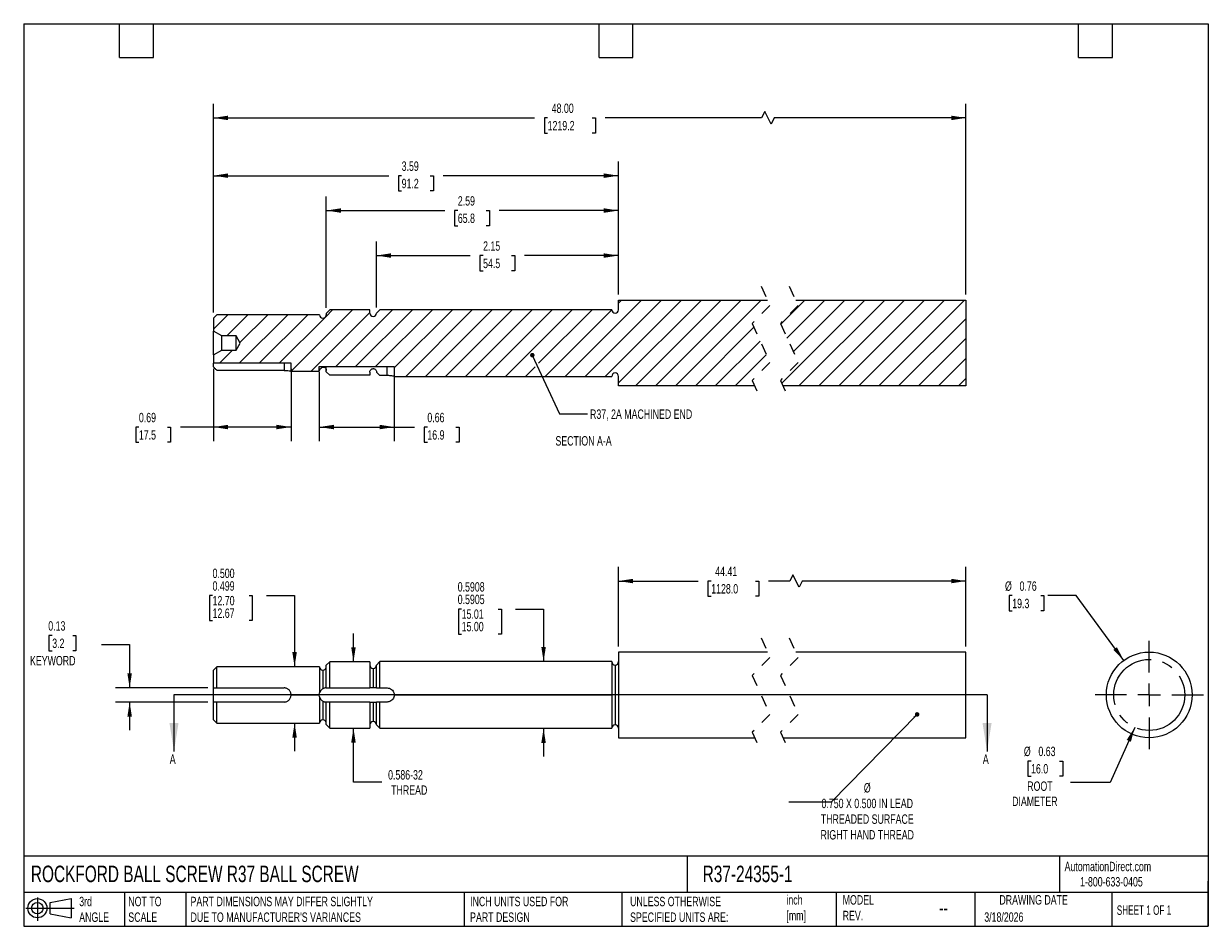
# Model space of a CAD drawing. Header units: inches. Extents: x 0.2 to 10.8, y 0.2 to 8.2.
import ezdxf

# ---------------------------------------------------------------- set-up
doc = ezdxf.new("R2010")
doc.units = ezdxf.units.IN
doc.header["$MEASUREMENT"] = 0
for name, pattern in [('SLD-Center', [0.75, 0.6, -0.05, 0.05, -0.05]), ('SLD-Dashed', [0.075, 0.05, -0.025]), ('SLD-Solid', [0])]:
    doc.linetypes.add(name, pattern=pattern)
for name, color, linetype in [('CENTER', 40, 'SLD-Center'), ('HATCH', 6, 'SLD-Solid'), ('SLD-DEFPOINTS', 7, 'Continuous')]:
    doc.layers.add(name, color=color, linetype=linetype)
doc.layers.add('DIMENSIONS', color=140, linetype='SLD-Solid', lineweight=25)
doc.layers.add('TEXT', color=140, linetype='SLD-Solid', lineweight=25)
doc.styles.add('SLDTEXTSTYLE0', font='TXT', dxfattribs={"width": 0.7})
doc.styles.add('SLDTEXTSTYLE1', font='TXT', dxfattribs={"width": 0.65})
doc.dimstyles.new('SLDDIMSTYLE0', dxfattribs={"dimtxt": 0.084961, "dimasz": 0.13, "dimexe": 0, "dimexo": 0.0625, "dimgap": 0.02124, "dimtad": 0, "dimtih": 1, "dimtoh": 1, "dimrnd": 1e-09, "dimzin": 12, "dimdsep": 46, "dimtxsty": 'SLDTEXTSTYLE0', "dimsah": 1, "dimcen": 0.09, "dimadec": 0, "dimazin": 3, "dimtfac": 1, "dimtofl": 0, "dimtmove": 0, "dimatfit": 3, "dimfxl": 0, "dimfrac": 2, "dimtolj": 1, "dimtzin": 12, "dimarcsym": 0})
doc.dimstyles.new('SLDDIMSTYLE1', dxfattribs={"dimtxt": 0.084961, "dimasz": 0.13, "dimexe": 0, "dimexo": 0.0625, "dimgap": 0.02124, "dimtad": 0, "dimtih": 1, "dimtoh": 1, "dimdec": 4, "dimrnd": 1e-09, "dimdsep": 46, "dimtxsty": 'SLDTEXTSTYLE0', "dimsah": 1, "dimcen": 0.09, "dimadec": 0, "dimazin": 2, "dimlim": 1, "dimtm": 0.0003, "dimtfac": 1, "dimtdec": 4, "dimtmove": 0, "dimatfit": 0, "dimfxl": 0, "dimfrac": 2, "dimtolj": 1, "dimtzin": 4, "dimarcsym": 0})
doc.dimstyles.new('SLDDIMSTYLE2', dxfattribs={"dimtxt": 0.084961, "dimasz": 0.13, "dimexe": 0, "dimexo": 0.0625, "dimgap": 0.02124, "dimtad": 0, "dimtih": 1, "dimtoh": 1, "dimrnd": 1e-09, "dimzin": 12, "dimdsep": 46, "dimtxsty": 'SLDTEXTSTYLE0', "dimsah": 1, "dimcen": 0.09, "dimadec": 0, "dimazin": 3, "dimtfac": 1, "dimtmove": 0, "dimatfit": 0, "dimfxl": 0, "dimfrac": 2, "dimtolj": 1, "dimtzin": 12, "dimarcsym": 0})
doc.dimstyles.new('SLDDIMSTYLE3', dxfattribs={"dimtxt": 0.084961, "dimasz": 0.13, "dimexe": 0, "dimexo": 0.0625, "dimgap": 0.02124, "dimtad": 0, "dimtih": 1, "dimtoh": 1, "dimdec": 3, "dimrnd": 1e-09, "dimzin": 0, "dimdsep": 46, "dimtxsty": 'SLDTEXTSTYLE0', "dimsah": 1, "dimcen": 0.09, "dimadec": 0, "dimazin": 0, "dimlim": 1, "dimtm": 0.001, "dimtfac": 1, "dimtdec": 3, "dimtmove": 0, "dimatfit": 0, "dimfxl": 0, "dimfrac": 2, "dimtolj": 1, "dimtzin": 4, "dimarcsym": 0})
doc.dimstyles.new('SLDDIMSTYLE4', dxfattribs={"dimtxt": 0.084961, "dimasz": 0.13, "dimexe": 0, "dimexo": 0.0625, "dimgap": 0.02124, "dimtad": 0, "dimtih": 1, "dimtoh": 1, "dimrnd": 1e-09, "dimdsep": 46, "dimtxsty": 'SLDTEXTSTYLE0', "dimsah": 1, "dimcen": 0.09, "dimadec": 0, "dimazin": 2, "dimtfac": 1, "dimtmove": 0, "dimatfit": 0, "dimfxl": 0, "dimfrac": 2, "dimtolj": 1, "dimtzin": 12, "dimarcsym": 0})
doc.dimstyles.new('SLDDIMSTYLE5', dxfattribs={"dimtxt": 0.18, "dimasz": 0.04, "dimexe": 0, "dimexo": 0.0625, "dimgap": 0, "dimtad": 0, "dimtih": 1, "dimtoh": 1, "dimdec": 0, "dimrnd": 1e-09, "dimzin": 0, "dimdsep": 46, "dimtxsty": 'Standard', "dimblk1": 'DOT', "dimblk2": 'DOT', "dimsah": 1, "dimcen": 0.09, "dimadec": 0, "dimazin": 0, "dimtfac": 0.04, "dimtdec": 0, "dimtofl": 0, "dimtmove": 0, "dimatfit": 3, "dimldrblk": 'DOT', "dimfxl": 0, "dimfrac": 2, "dimtolj": 1, "dimtzin": 0, "dimarcsym": 0})
doc.dimstyles.new('SLDDIMSTYLE6', dxfattribs={"dimtxt": 0.084961, "dimasz": 0.13, "dimexe": 0, "dimexo": 0.0625, "dimgap": 0.02124, "dimtad": 0, "dimtih": 1, "dimtoh": 1, "dimrnd": 1e-09, "dimdsep": 46, "dimtxsty": 'SLDTEXTSTYLE0', "dimsah": 1, "dimcen": 0, "dimadec": 0, "dimazin": 2, "dimtfac": 1, "dimtofl": 0, "dimtmove": 0, "dimatfit": 3, "dimfxl": 0, "dimfrac": 2, "dimtolj": 1, "dimtzin": 12, "dimarcsym": 0})
doc.dimstyles.new('SLDDIMSTYLE7', dxfattribs={"dimtxt": 0.084961, "dimasz": 0.13, "dimexe": 0, "dimexo": 0.0625, "dimgap": 0.02124, "dimtad": 0, "dimtih": 1, "dimtoh": 1, "dimrnd": 1e-09, "dimdsep": 46, "dimtxsty": 'SLDTEXTSTYLE0', "dimsah": 1, "dimcen": 0, "dimadec": 0, "dimazin": 2, "dimtfac": 1, "dimtofl": 0, "dimtmove": 0, "dimatfit": 3, "dimfxl": 0, "dimfrac": 2, "dimtolj": 1, "dimtzin": 12, "dimarcsym": 0})
doc.dimstyles.new('SLDDIMSTYLE8', dxfattribs={"dimtxt": 0.084961, "dimasz": 0.13, "dimexe": 0, "dimexo": 0.0625, "dimgap": 0.02124, "dimtad": 0, "dimtih": 1, "dimtoh": 1, "dimrnd": 1e-09, "dimdsep": 46, "dimtxsty": 'SLDTEXTSTYLE0', "dimsah": 1, "dimcen": 0.09, "dimadec": 0, "dimazin": 2, "dimtfac": 1, "dimtofl": 0, "dimtmove": 0, "dimatfit": 3, "dimfxl": 0, "dimfrac": 2, "dimtolj": 1, "dimtzin": 12, "dimarcsym": 0})
doc.dimstyles.new('SLDDIMSTYLE9', dxfattribs={"dimtxt": 0.084961, "dimasz": 0.13, "dimexe": 0, "dimexo": 0.0625, "dimgap": 0.02124, "dimtad": 0, "dimtih": 1, "dimtoh": 1, "dimrnd": 1e-09, "dimzin": 4, "dimdsep": 46, "dimtxsty": 'SLDTEXTSTYLE0', "dimsah": 1, "dimcen": 0.09, "dimadec": 0, "dimazin": 1, "dimtfac": 1, "dimtofl": 0, "dimtmove": 0, "dimatfit": 3, "dimfxl": 0, "dimfrac": 2, "dimtolj": 1, "dimtzin": 12, "dimarcsym": 0})

# ---------------------------------------------------------------- blocks, each defined once
blk = doc.blocks.new('Block11')
at = {"color": 7, "linetype": 'SLD-Solid', "lineweight": 18}
for p, q in [((0, 0.113), (0.428, 0.113)), ((0.102, 0.209), (0.102, 0)), ((0.216, 0.164), (0.401, 0.198)), ((0.216, 0.063), (0.216, 0.164)), ((0.401, 0.198), (0.401, 0.029)), ((0.216, 0.063), (0.401, 0.029))]:
    blk.add_line(p, q, dxfattribs=at)
for radius in [0.0846, 0.0506]:
    blk.add_circle((0.102, 0.113), radius, dxfattribs=at)
blk = doc.blocks.new('Block12')
at = {"layer": 'SLD-DEFPOINTS'}
blk.add_blockref('Block11', (0, 0), dxfattribs=at)
blk = doc.blocks.new('_D')
at = {"layer": 'DIMENSIONS'}
for p, q in [((5.522, 2.731), (5.522, 3.435)), ((7.068, 3.366), (7.04, 3.31)), ((7.123, 3.255), (7.068, 3.366)), ((8.601, 2.731), (8.601, 3.435)), ((5.522, 3.31), (6.229, 3.31)), ((6.344, 3.31), (6.315, 3.31)), ((6.315, 3.31), (6.315, 3.175)), ((6.737, 3.31), (6.766, 3.31)), ((6.766, 3.31), (6.766, 3.175)), ((7.04, 3.31), (6.853, 3.31)), ((7.151, 3.31), (7.123, 3.255)), ((8.601, 3.31), (7.151, 3.31)), ((6.315, 3.175), (6.344, 3.175)), ((6.766, 3.175), (6.737, 3.175))]:
    blk.add_line(p, q, dxfattribs=at)
for points in [[(5.522, 3.31), (5.652, 3.29), (5.652, 3.33)], [(8.601, 3.31), (8.471, 3.33), (8.471, 3.29)]]:
    blk.add_solid(points, dxfattribs=at)
at = {"layer": 'DIMENSIONS', "char_height": 0.0833, "attachment_point": 1, "style": 'SLDTEXTSTYLE0'}
for s, insert in [('44.41', (6.379, 3.437)), ('1128.0', (6.344, 3.283))]:
    blk.add_mtext(s, dxfattribs=dict(at, insert=insert))
blk = doc.blocks.new('_D_1')
at = {"layer": 'DIMENSIONS'}
for p, q in [((4.132, 3.062), (4.104, 3.062)), ((4.104, 3.062), (4.104, 2.84)), ((4.455, 3.062), (4.484, 3.062)), ((4.484, 3.062), (4.484, 2.84)), ((4.608, 3.062), (4.858, 3.062)), ((4.858, 3.062), (4.858, 2.596)), ((4.104, 2.84), (4.132, 2.84)), ((4.484, 2.84), (4.455, 2.84)), ((4.858, 2.005), (4.858, 1.755))]:
    blk.add_line(p, q, dxfattribs=at)
for points in [[(4.858, 2.596), (4.878, 2.726), (4.838, 2.726)], [(4.858, 2.005), (4.838, 1.875), (4.878, 1.875)]]:
    blk.add_solid(points, dxfattribs=at)
at = {"layer": 'DIMENSIONS', "char_height": 0.0833, "attachment_point": 1, "style": 'SLDTEXTSTYLE0'}
for s, insert in [('0.5908', (4.097, 3.3)), ('0.5905', (4.097, 3.189)), ('15.01', (4.132, 3.059)), ('15.00', (4.132, 2.948))]:
    blk.add_mtext(s, dxfattribs=dict(at, insert=insert))
blk = doc.blocks.new('_D_2')
at = {"layer": 'DIMENSIONS'}
for p, q in [((3.173, 2.594), (3.173, 2.844)), ((3.173, 1.527), (3.173, 2.008)), ((3.423, 1.527), (3.173, 1.527))]:
    blk.add_line(p, q, dxfattribs=at)
for points in [[(3.173, 2.594), (3.193, 2.724), (3.153, 2.724)], [(3.173, 2.008), (3.153, 1.878), (3.193, 1.878)]]:
    blk.add_solid(points, dxfattribs=at)
at = {"layer": 'DIMENSIONS', "char_height": 0.0833, "attachment_point": 1, "style": 'SLDTEXTSTYLE0'}
for s, insert in [('0.586-32', (3.48, 1.634)), ('THREAD', (3.507, 1.499))]:
    blk.add_mtext(s, dxfattribs=dict(at, insert=insert))
blk = doc.blocks.new('_D_3')
at = {"layer": 'DIMENSIONS'}
for p, q in [((1.924, 3.182), (1.896, 3.182)), ((1.896, 3.182), (1.896, 2.96)), ((2.248, 3.182), (2.276, 3.182)), ((2.276, 3.182), (2.276, 2.96)), ((2.401, 3.182), (2.651, 3.182)), ((2.651, 3.182), (2.651, 2.551)), ((1.896, 2.96), (1.924, 2.96)), ((2.276, 2.96), (2.248, 2.96)), ((2.651, 2.051), (2.651, 1.801))]:
    blk.add_line(p, q, dxfattribs=at)
for points in [[(2.651, 2.551), (2.671, 2.681), (2.631, 2.681)], [(2.651, 2.051), (2.631, 1.921), (2.671, 1.921)]]:
    blk.add_solid(points, dxfattribs=at)
at = {"layer": 'DIMENSIONS', "char_height": 0.0833, "attachment_point": 1, "style": 'SLDTEXTSTYLE0'}
for s, insert in [('0.500', (1.924, 3.42)), ('0.499', (1.924, 3.308)), ('12.70', (1.924, 3.178)), ('12.67', (1.924, 3.067))]:
    blk.add_mtext(s, dxfattribs=dict(at, insert=insert))
blk = doc.blocks.new('_D_4')
at = {"layer": 'DIMENSIONS'}
for p, q in [((0.503, 2.828), (0.474, 2.828)), ((0.474, 2.828), (0.474, 2.693)), ((0.685, 2.828), (0.713, 2.828)), ((0.713, 2.828), (0.713, 2.693)), ((0.939, 2.748), (1.189, 2.748)), ((1.189, 2.748), (1.189, 2.363)), ((0.474, 2.693), (0.503, 2.693)), ((0.713, 2.693), (0.685, 2.693)), ((1.882, 2.363), (1.064, 2.363)), ((1.882, 2.238), (1.064, 2.238)), ((1.189, 2.238), (1.189, 1.988))]:
    blk.add_line(p, q, dxfattribs=at)
for points in [[(1.189, 2.363), (1.209, 2.493), (1.169, 2.493)], [(1.189, 2.238), (1.169, 2.108), (1.209, 2.108)]]:
    blk.add_solid(points, dxfattribs=at)
at = {"layer": 'DIMENSIONS', "char_height": 0.0833, "attachment_point": 1, "style": 'SLDTEXTSTYLE0'}
for s, insert in [('0.13', (0.468, 2.954)), ('3.2', (0.503, 2.8)), ('KEYWORD', (0.306, 2.646))]:
    blk.add_mtext(s, dxfattribs=dict(at, insert=insert))
blk = doc.blocks.new('_Dot')
at = {"color": 0, "linetype": 'ByBlock', "lineweight": -2}
blk.add_line((-0.5, 0), (-1, 0), dxfattribs=at)
at = {"color": 0, "linetype": 'ByBlock', "const_width": 0.5}
blk.add_lwpolyline([(-0.25, 0, 1), (0.25, 0, 1)], format="xyb", close=True, dxfattribs=at)
blk = doc.blocks.new('_D_5')
at = {"layer": 'DIMENSIONS'}
for p, q in [((10.098, 2.013), (9.881, 1.524)), ((9.179, 1.715), (9.151, 1.715)), ((9.151, 1.715), (9.151, 1.58)), ((9.432, 1.715), (9.46, 1.715)), ((9.46, 1.715), (9.46, 1.58)), ((9.151, 1.58), (9.179, 1.58)), ((9.46, 1.58), (9.432, 1.58)), ((9.881, 1.524), (9.529, 1.524))]:
    blk.add_line(p, q, dxfattribs=at)
blk.add_solid([(10.098, 2.013), (10.027, 1.902), (10.064, 1.886)], dxfattribs=at)
at = {"layer": 'DIMENSIONS', "char_height": 0.0833, "attachment_point": 1, "style": 'SLDTEXTSTYLE0'}
for s, insert in [('%%c', (9.115, 1.842)), ('0.63', (9.244, 1.842)), ('16.0', (9.179, 1.688)), ('ROOT', (9.145, 1.534)), ('DIAMETER', (9.011, 1.399))]:
    blk.add_mtext(s, dxfattribs=dict(at, insert=insert))
blk = doc.blocks.new('_D_6')
at = {"layer": 'DIMENSIONS'}
for p, q in [((9.012, 3.181), (8.984, 3.181)), ((8.984, 3.181), (8.984, 3.046)), ((9.265, 3.181), (9.293, 3.181)), ((9.293, 3.181), (9.293, 3.046)), ((9.579, 3.181), (9.329, 3.181)), ((10.001, 2.607), (9.579, 3.181)), ((8.984, 3.046), (9.012, 3.046)), ((9.293, 3.046), (9.265, 3.046))]:
    blk.add_line(p, q, dxfattribs=at)
blk.add_solid([(10.001, 2.607), (9.94, 2.723), (9.908, 2.7)], dxfattribs=at)
at = {"layer": 'DIMENSIONS', "char_height": 0.0833, "attachment_point": 1, "style": 'SLDTEXTSTYLE0'}
for s, insert in [('%%c', (8.948, 3.307)), ('0.76', (9.077, 3.307)), ('19.3', (9.012, 3.153))]:
    blk.add_mtext(s, dxfattribs=dict(at, insert=insert))
blk = doc.blocks.new('SW_CENTERMARKSYMBOL_0')
at = {"layer": 'CENTER', "color": 0}
for p, q in [((0, 0.2), (0, 0.48)), ((-0.2, 0), (-0.48, 0)), ((0, 0), (-0.1, 0)), ((0, 0), (0, 0.1)), ((0, 0), (0, -0.1)), ((0, 0), (0.1, 0)), ((0.2, 0), (0.48, 0)), ((0, -0.2), (0, -0.48))]:
    blk.add_line(p, q, dxfattribs=at)
blk = doc.blocks.new('_D_7')
at = {"layer": 'DIMENSIONS'}
for p, q in [((1.932, 5.19), (1.932, 4.55)), ((2.62, 5.19), (2.62, 4.55)), ((1.271, 4.675), (1.243, 4.675)), ((1.243, 4.675), (1.243, 4.54)), ((1.524, 4.675), (1.552, 4.675)), ((1.552, 4.675), (1.552, 4.54)), ((1.932, 4.675), (1.639, 4.675)), ((2.62, 4.675), (1.932, 4.675)), ((1.243, 4.54), (1.271, 4.54)), ((1.552, 4.54), (1.524, 4.54))]:
    blk.add_line(p, q, dxfattribs=at)
for points in [[(1.932, 4.675), (2.062, 4.655), (2.062, 4.695)], [(2.62, 4.675), (2.49, 4.695), (2.49, 4.655)]]:
    blk.add_solid(points, dxfattribs=at)
at = {"layer": 'DIMENSIONS', "char_height": 0.0833, "attachment_point": 1, "style": 'SLDTEXTSTYLE0'}
for s, insert in [('0.69', (1.271, 4.801)), ('17.5', (1.271, 4.647))]:
    blk.add_mtext(s, dxfattribs=dict(at, insert=insert))
blk = doc.blocks.new('_D_8')
at = {"layer": 'DIMENSIONS'}
for p, q in [((3.377, 5.735), (3.377, 6.32)), ((5.522, 5.85), (5.522, 6.32)), ((3.377, 6.195), (4.207, 6.195)), ((4.322, 6.195), (4.294, 6.195)), ((4.294, 6.195), (4.294, 6.06)), ((4.575, 6.195), (4.603, 6.195)), ((4.603, 6.195), (4.603, 6.06)), ((5.522, 6.195), (4.69, 6.195)), ((4.294, 6.06), (4.322, 6.06)), ((4.603, 6.06), (4.575, 6.06))]:
    blk.add_line(p, q, dxfattribs=at)
for points in [[(3.377, 6.195), (3.507, 6.175), (3.507, 6.215)], [(5.522, 6.195), (5.392, 6.215), (5.392, 6.175)]]:
    blk.add_solid(points, dxfattribs=at)
at = {"layer": 'DIMENSIONS', "char_height": 0.0833, "attachment_point": 1, "style": 'SLDTEXTSTYLE0'}
for s, insert in [('2.15', (4.322, 6.321)), ('54.5', (4.322, 6.167))]:
    blk.add_mtext(s, dxfattribs=dict(at, insert=insert))
blk = doc.blocks.new('_D_9')
at = {"layer": 'DIMENSIONS'}
for p, q in [((2.932, 5.733), (2.932, 6.719)), ((5.522, 5.85), (5.522, 6.719)), ((2.932, 6.594), (3.983, 6.594)), ((4.098, 6.594), (4.069, 6.594)), ((4.069, 6.594), (4.069, 6.459)), ((4.35, 6.594), (4.379, 6.594)), ((4.379, 6.594), (4.379, 6.459)), ((5.522, 6.594), (4.465, 6.594)), ((4.069, 6.459), (4.098, 6.459)), ((4.379, 6.459), (4.35, 6.459))]:
    blk.add_line(p, q, dxfattribs=at)
for points in [[(2.932, 6.594), (3.062, 6.574), (3.062, 6.614)], [(5.522, 6.594), (5.392, 6.614), (5.392, 6.574)]]:
    blk.add_solid(points, dxfattribs=at)
at = {"layer": 'DIMENSIONS', "char_height": 0.0833, "attachment_point": 1, "style": 'SLDTEXTSTYLE0'}
for s, insert in [('2.59', (4.098, 6.721)), ('65.8', (4.098, 6.567))]:
    blk.add_mtext(s, dxfattribs=dict(at, insert=insert))
blk = doc.blocks.new('_D_10')
at = {"layer": 'DIMENSIONS'}
for p, q in [((1.932, 5.69), (1.932, 7.028)), ((5.522, 5.85), (5.522, 7.028)), ((1.932, 6.903), (3.485, 6.903)), ((3.6, 6.903), (3.571, 6.903)), ((3.571, 6.903), (3.571, 6.768)), ((3.852, 6.903), (3.881, 6.903)), ((3.881, 6.903), (3.881, 6.768)), ((5.522, 6.903), (3.967, 6.903)), ((3.571, 6.768), (3.6, 6.768)), ((3.881, 6.768), (3.852, 6.768))]:
    blk.add_line(p, q, dxfattribs=at)
for points in [[(1.932, 6.903), (2.062, 6.883), (2.062, 6.923)], [(5.522, 6.903), (5.392, 6.923), (5.392, 6.883)]]:
    blk.add_solid(points, dxfattribs=at)
at = {"layer": 'DIMENSIONS', "char_height": 0.0833, "attachment_point": 1, "style": 'SLDTEXTSTYLE0'}
for s, insert in [('3.59', (3.6, 7.029)), ('91.2', (3.6, 6.875))]:
    blk.add_mtext(s, dxfattribs=dict(at, insert=insert))
blk = doc.blocks.new('_D_11')
at = {"layer": 'DIMENSIONS'}
for p, q in [((1.932, 5.69), (1.932, 7.54)), ((6.818, 7.471), (6.79, 7.415)), ((6.874, 7.36), (6.818, 7.471)), ((8.601, 5.85), (8.601, 7.54)), ((1.932, 7.415), (4.779, 7.415)), ((4.894, 7.415), (4.866, 7.415)), ((4.866, 7.415), (4.866, 7.28)), ((5.288, 7.415), (5.317, 7.415)), ((5.317, 7.415), (5.317, 7.28)), ((6.79, 7.415), (5.403, 7.415)), ((6.902, 7.415), (6.874, 7.36)), ((8.601, 7.415), (6.902, 7.415)), ((4.866, 7.28), (4.894, 7.28)), ((5.317, 7.28), (5.288, 7.28))]:
    blk.add_line(p, q, dxfattribs=at)
for points in [[(1.932, 7.415), (2.062, 7.395), (2.062, 7.435)], [(8.601, 7.415), (8.471, 7.435), (8.471, 7.395)]]:
    blk.add_solid(points, dxfattribs=at)
at = {"layer": 'DIMENSIONS', "char_height": 0.0833, "attachment_point": 1, "style": 'SLDTEXTSTYLE0'}
for s, insert in [('48.00', (4.93, 7.542)), ('1219.2', (4.894, 7.388))]:
    blk.add_mtext(s, dxfattribs=dict(at, insert=insert))
blk = doc.blocks.new('_D_12')
at = {"layer": 'DIMENSIONS'}
for p, q in [((2.87, 5.161), (2.87, 4.55)), ((3.534, 5.161), (3.534, 4.55)), ((2.87, 4.675), (3.534, 4.675)), ((3.534, 4.675), (3.713, 4.675)), ((3.828, 4.675), (3.8, 4.675)), ((3.8, 4.675), (3.8, 4.54)), ((4.081, 4.675), (4.109, 4.675)), ((4.109, 4.675), (4.109, 4.54)), ((3.8, 4.54), (3.828, 4.54)), ((4.109, 4.54), (4.081, 4.54))]:
    blk.add_line(p, q, dxfattribs=at)
for points in [[(2.87, 4.675), (3, 4.655), (3, 4.695)], [(3.534, 4.675), (3.404, 4.695), (3.404, 4.655)]]:
    blk.add_solid(points, dxfattribs=at)
at = {"layer": 'DIMENSIONS', "char_height": 0.0833, "attachment_point": 1, "style": 'SLDTEXTSTYLE0'}
for s, insert in [('0.66', (3.828, 4.801)), ('16.9', (3.828, 4.647))]:
    blk.add_mtext(s, dxfattribs=dict(at, insert=insert))
blk = doc.blocks.new('SW_HATCH_0')
at = {"layer": 'HATCH', "color": 0}
for p, q in [((-1.91, -0.462), (-1.235, 0.214)), ((-1.91, -0.462), (-1.235, 0.214)), ((-1.91, -0.462), (-1.235, 0.214)), ((-1.733, -0.462), (-1.058, 0.214)), ((-1.733, -0.462), (-1.058, 0.214)), ((-1.733, -0.462), (-1.058, 0.214)), ((-1.557, -0.462), (-0.881, 0.214)), ((-1.557, -0.462), (-0.881, 0.214)), ((-1.557, -0.462), (-0.881, 0.214)), ((-1.438, 0.187), (-1.412, 0.214)), ((-1.438, -0.52), (-0.704, 0.214)), ((-1.438, 0.187), (-1.412, 0.214)), ((-1.438, -0.52), (-0.704, 0.214)), ((-1.438, 0.187), (-1.412, 0.214)), ((-1.438, -0.52), (-0.704, 0.214)), ((-1.288, -0.546), (-0.528, 0.214)), ((-1.288, -0.546), (-0.528, 0.214)), ((-1.288, -0.546), (-0.528, 0.214)), ((-1.111, -0.546), (-0.351, 0.214)), ((-1.111, -0.546), (-0.351, 0.214)), ((-1.111, -0.546), (-0.351, 0.214)), ((-0.934, -0.546), (-0.174, 0.214)), ((-0.934, -0.546), (-0.174, 0.214)), ((-0.934, -0.546), (-0.174, 0.214)), ((0, 0), (0.214, 0.214)), ((0, 0), (0.214, 0.214)), ((0, 0), (0.214, 0.214)), ((0.008, -0.522), (0.744, 0.214)), ((0.008, -0.522), (0.744, 0.214)), ((0.008, -0.522), (0.744, 0.214)), ((0.055, -0.122), (0.39, 0.214)), ((0.055, -0.122), (0.39, 0.214)), ((0.055, -0.122), (0.39, 0.214)), ((0.11, -0.243), (0.567, 0.214)), ((0.11, -0.243), (0.567, 0.214)), ((0.11, -0.243), (0.567, 0.214)), ((0.161, -0.546), (0.921, 0.214)), ((0.161, -0.546), (0.921, 0.214)), ((0.161, -0.546), (0.921, 0.214)), ((0.337, -0.546), (1.097, 0.214)), ((0.337, -0.546), (1.097, 0.214)), ((0.337, -0.546), (1.097, 0.214)), ((0.514, -0.546), (1.274, 0.214)), ((0.514, -0.546), (1.274, 0.214)), ((0.514, -0.546), (1.274, 0.214)), ((0.691, -0.546), (1.451, 0.214)), ((0.691, -0.546), (1.451, 0.214)), ((0.691, -0.546), (1.451, 0.214)), ((0.868, -0.546), (1.628, 0.214)), ((0.868, -0.546), (1.628, 0.214)), ((0.868, -0.546), (1.628, 0.214)), ((-4.34, -0.416), (-3.797, 0.127)), ((-4.34, -0.416), (-3.797, 0.127)), ((-4.34, -0.416), (-3.797, 0.127)), ((-4.033, 0.067), (-3.973, 0.127)), ((-4.033, 0.067), (-3.973, 0.127)), ((-4.033, 0.067), (-3.973, 0.127)), ((-3.944, -0.375), (-3.441, 0.129)), ((-3.944, -0.375), (-3.441, 0.129)), ((-3.944, -0.375), (-3.441, 0.129)), ((-3.768, -0.375), (-3.264, 0.129)), ((-3.768, -0.375), (-3.264, 0.129)), ((-3.768, -0.375), (-3.264, 0.129)), ((-3.591, -0.375), (-3.087, 0.129)), ((-3.591, -0.375), (-3.087, 0.129)), ((-3.591, -0.375), (-3.087, 0.129)), ((-3.426, -0.387), (-2.91, 0.129)), ((-3.426, -0.387), (-2.91, 0.129)), ((-3.426, -0.387), (-2.91, 0.129)), ((-3.324, -0.462), (-2.734, 0.129)), ((-3.324, -0.462), (-2.734, 0.129)), ((-3.324, -0.462), (-2.734, 0.129)), ((-3.148, -0.462), (-2.557, 0.129)), ((-3.148, -0.462), (-2.557, 0.129)), ((-3.148, -0.462), (-2.557, 0.129)), ((-2.971, -0.462), (-2.38, 0.129)), ((-2.971, -0.462), (-2.38, 0.129)), ((-2.971, -0.462), (-2.38, 0.129)), ((-2.794, -0.462), (-2.203, 0.129)), ((-2.794, -0.462), (-2.203, 0.129)), ((-2.794, -0.462), (-2.203, 0.129)), ((-2.617, -0.462), (-2.026, 0.129)), ((-2.617, -0.462), (-2.026, 0.129)), ((-2.617, -0.462), (-2.026, 0.129)), ((-2.44, -0.462), (-1.85, 0.129)), ((-2.44, -0.462), (-1.85, 0.129)), ((-2.44, -0.462), (-1.85, 0.129)), ((-2.148, -0.346), (-1.673, 0.129)), ((-2.148, -0.346), (-1.673, 0.129)), ((-2.148, -0.346), (-1.673, 0.129)), ((-2.087, -0.462), (-1.498, 0.127)), ((-2.087, -0.462), (-1.498, 0.127)), ((-2.087, -0.462), (-1.498, 0.127)), ((-5.028, -0.044), (-4.9, 0.084)), ((-5.028, -0.044), (-4.9, 0.084)), ((-5.028, -0.044), (-4.9, 0.084)), ((-4.911, -0.104), (-4.724, 0.084)), ((-4.911, -0.104), (-4.724, 0.084)), ((-4.911, -0.104), (-4.724, 0.084)), ((-4.8, -0.346), (-4.37, 0.084)), ((-4.8, -0.346), (-4.37, 0.084)), ((-4.8, -0.346), (-4.37, 0.084)), ((-4.794, -0.163), (-4.547, 0.084)), ((-4.794, -0.163), (-4.547, 0.084)), ((-4.794, -0.163), (-4.547, 0.084)), ((-4.623, -0.346), (-4.193, 0.084)), ((-4.623, -0.346), (-4.193, 0.084)), ((-4.623, -0.346), (-4.193, 0.084)), ((-4.446, -0.346), (-4.041, 0.058)), ((-4.446, -0.346), (-4.041, 0.058)), ((-4.446, -0.346), (-4.041, 0.058)), ((-4.163, -0.416), (-3.643, 0.103)), ((-4.163, -0.416), (-3.643, 0.103)), ((-4.163, -0.416), (-3.643, 0.103)), ((1.045, -0.546), (1.64, 0.049)), ((1.045, -0.546), (1.64, 0.049)), ((1.045, -0.546), (1.64, 0.049)), ((-0.757, -0.546), (-0.238, -0.027)), ((-0.757, -0.546), (-0.238, -0.027)), ((-0.757, -0.546), (-0.238, -0.027)), ((-0.581, -0.546), (-0.183, -0.149)), ((-0.581, -0.546), (-0.183, -0.149)), ((-0.581, -0.546), (-0.183, -0.149)), ((1.221, -0.546), (1.64, -0.127)), ((1.221, -0.546), (1.64, -0.127)), ((1.221, -0.546), (1.64, -0.127)), ((-4.976, -0.346), (-4.859, -0.229)), ((-4.976, -0.346), (-4.859, -0.229)), ((-4.976, -0.346), (-4.859, -0.229)), ((-0.404, -0.546), (-0.128, -0.27)), ((-0.404, -0.546), (-0.128, -0.27)), ((-0.404, -0.546), (-0.128, -0.27)), ((1.398, -0.546), (1.64, -0.304)), ((1.398, -0.546), (1.64, -0.304)), ((1.398, -0.546), (1.64, -0.304)), ((-2.264, -0.462), (-2.178, -0.376)), ((-2.264, -0.462), (-2.178, -0.376)), ((-2.264, -0.462), (-2.178, -0.376)), ((1.575, -0.546), (1.64, -0.481)), ((1.575, -0.546), (1.64, -0.481)), ((1.575, -0.546), (1.64, -0.481))]:
    blk.add_line(p, q, dxfattribs=at)

msp = doc.modelspace()

# ---------------------------------------------------------------- linework, layer by layer
at = {"color": 7, "linetype": 'SLD-Dashed', "lineweight": 18}
for p, q in [((6.78589, 5.92462), (6.86463, 5.75086)), ((7.03589, 5.92462), (7.11463, 5.75086)), ((6.86463, 5.75086), (6.70715, 5.59338)), ((7.11463, 5.75086), (6.95715, 5.59338)), ((6.70715, 5.59338), (6.86463, 5.24586)), ((6.95715, 5.59338), (7.11463, 5.24586)), ((6.86463, 5.24586), (6.70715, 5.08838)), ((7.11463, 5.24586), (6.95715, 5.08838)), ((6.70715, 5.08838), (6.78589, 4.91462)), ((6.95715, 5.08838), (7.03589, 4.91462)), ((6.78589, 2.80556), (6.86463, 2.6318)), ((7.03589, 2.80556), (7.11463, 2.6318)), ((6.86463, 2.6318), (6.70715, 2.47432)), ((7.11463, 2.6318), (6.95715, 2.47432)), ((6.70715, 2.47432), (6.86463, 2.1268)), ((6.95715, 2.47432), (7.11463, 2.1268)), ((6.86463, 2.1268), (6.70715, 1.96932)), ((7.11463, 2.1268), (6.95715, 1.96932)), ((6.70715, 1.96932), (6.78589, 1.79556)), ((6.95715, 1.96932), (7.03589, 1.79556))]:
    msp.add_line(p, q, dxfattribs=at)
for p, q in [((5.52246, 5.71502), (5.52246, 5.79962)), ((5.52246, 5.79962), (6.84254, 5.79962)), ((7.09254, 5.79962), (8.60079, 5.79962)), ((8.60079, 5.79962), (8.60079, 5.03962)), ((2.96246, 5.71262), (2.93246, 5.68262)), ((2.93246, 5.68262), (2.93246, 5.66962)), ((3.31746, 5.71262), (2.96246, 5.71262)), ((3.31746, 5.68502), (3.31746, 5.71262)), ((3.40746, 5.71502), (3.37746, 5.68502)), ((5.46246, 5.71502), (3.40746, 5.71502)), ((1.96246, 5.66962), (1.93246, 5.63962)), ((1.93246, 5.63962), (1.93246, 5.52537)), ((2.87246, 5.66962), (1.96246, 5.66962)), ((2.00737, 5.48212), (1.93246, 5.52537)), ((1.93246, 5.31387), (1.93246, 5.52537)), ((2.13236, 5.48212), (2.00737, 5.48212)), ((2.00737, 5.35712), (2.00737, 5.48212)), ((2.16845, 5.41962), (2.13236, 5.48212)), ((2.13236, 5.35712), (2.13236, 5.48212)), ((1.93246, 5.31387), (2.00737, 5.35712)), ((2.00737, 5.35712), (2.13236, 5.35712)), ((2.13236, 5.35712), (2.16845, 5.41962)), ((1.93246, 5.31387), (1.93246, 5.24002)), ((2.61996, 5.24002), (1.93246, 5.24002)), ((1.93246, 5.20869), (1.93246, 5.24002)), ((2.55746, 5.17756), (1.96246, 5.17756)), ((2.55746, 5.24002), (2.55746, 5.17756)), ((2.61996, 5.16962), (2.61996, 5.24002)), ((2.61996, 5.16962), (2.86996, 5.16962)), ((2.86996, 5.21137), (3.53396, 5.21137)), ((2.86996, 5.16962), (2.86996, 5.21137)), ((2.87246, 5.17024), (2.86996, 5.16962)), ((2.93246, 5.17756), (2.93246, 5.21137)), ((2.93246, 5.16416), (2.93246, 5.17756)), ((2.96246, 5.13337), (2.93246, 5.16416)), ((3.31746, 5.16169), (3.31746, 5.13337)), ((3.40746, 5.13091), (3.37746, 5.16169)), ((3.47146, 5.13091), (3.47146, 5.21137)), ((3.53396, 5.21137), (3.53396, 5.12422)), ((3.31746, 5.13337), (2.96246, 5.13337)), ((3.47146, 5.13091), (3.40746, 5.13091)), ((3.53396, 5.12422), (5.46246, 5.12422)), ((5.52246, 5.03962), (5.52246, 5.12422)), ((6.72925, 5.03962), (5.52246, 5.03962)), ((8.60079, 5.03962), (6.97925, 5.03962)), ((6.84254, 2.68056), (5.52246, 2.68056)), ((5.52246, 2.68056), (5.52246, 1.92056)), ((8.60079, 2.68056), (7.09254, 2.68056)), ((8.60079, 2.30056), (8.60079, 2.68056)), ((1.96246, 2.55056), (1.93246, 2.52056)), ((1.93246, 2.36306), (1.93246, 2.52056)), ((2.87246, 2.55056), (1.96246, 2.55056)), ((1.96246, 2.36306), (1.96246, 2.55056)), ((2.87246, 2.55056), (2.87246, 2.31806)), ((2.90246, 2.52056), (2.90246, 2.35539)), ((2.96246, 2.59356), (2.93246, 2.56356)), ((2.93246, 2.36306), (2.93246, 2.56356)), ((3.31746, 2.59356), (2.96246, 2.59356)), ((2.96246, 2.36306), (2.96246, 2.59356)), ((3.31746, 2.59356), (3.31746, 2.36306)), ((3.34746, 2.53596), (3.34746, 2.36306)), ((3.40746, 2.59596), (3.37746, 2.56596)), ((3.37746, 2.36306), (3.37746, 2.56596)), ((5.46246, 2.59596), (3.40746, 2.59596)), ((3.40746, 2.36306), (3.40746, 2.59596)), ((5.46246, 2.59596), (5.46246, 2.30056)), ((5.49246, 2.56596), (5.49246, 2.30056)), ((1.93246, 2.36306), (1.96246, 2.36306)), ((1.93246, 2.23806), (1.93246, 2.36306)), ((1.96246, 2.36306), (2.55746, 2.36306)), ((2.86996, 2.30056), (2.87246, 2.31806)), ((2.93246, 2.36306), (2.96246, 2.36306)), ((2.96246, 2.36306), (3.31746, 2.36306)), ((3.34746, 2.36306), (3.31746, 2.36306)), ((3.37746, 2.36306), (3.34746, 2.36306)), ((3.37746, 2.36306), (3.40746, 2.36306)), ((3.40746, 2.36306), (3.47146, 2.36306)), ((1.93246, 2.08056), (1.93246, 2.23806)), ((1.96246, 2.23806), (1.93246, 2.23806)), ((1.96246, 2.05056), (1.96246, 2.23806)), ((2.55746, 2.23806), (1.96246, 2.23806)), ((2.61996, 2.30056), (2.86996, 2.30056)), ((2.87246, 2.28306), (2.86996, 2.30056)), ((2.87246, 2.28306), (2.87246, 2.05056)), ((2.90246, 2.24573), (2.90246, 2.08056)), ((2.93246, 2.03756), (2.93246, 2.23806)), ((2.96246, 2.23806), (2.93246, 2.23806)), ((2.96246, 2.00756), (2.96246, 2.23806)), ((3.31746, 2.23806), (2.96246, 2.23806)), ((3.31746, 2.23806), (3.31746, 2.00756)), ((3.31746, 2.23806), (3.34746, 2.23806)), ((3.34746, 2.23806), (3.37746, 2.23806)), ((3.34746, 2.23806), (3.34746, 2.06516)), ((3.37746, 2.03516), (3.37746, 2.23806)), ((3.40746, 2.23806), (3.37746, 2.23806)), ((3.40746, 2.00516), (3.40746, 2.23806)), ((3.47146, 2.23806), (3.40746, 2.23806)), ((3.53396, 2.30056), (5.46246, 2.30056)), ((5.49246, 2.30056), (5.46246, 2.30056)), ((5.46246, 2.30056), (5.46246, 2.00516)), ((5.52246, 2.30056), (5.49246, 2.30056)), ((5.49246, 2.30056), (5.49246, 2.03516)), ((8.60079, 1.92056), (8.60079, 2.30056)), ((1.93246, 2.08056), (1.96246, 2.05056)), ((1.96246, 2.05056), (2.87246, 2.05056)), ((2.93246, 2.03756), (2.96246, 2.00756)), ((2.96246, 2.00756), (3.31746, 2.00756)), ((3.37746, 2.03516), (3.40746, 2.00516)), ((3.40746, 2.00516), (5.46246, 2.00516)), ((5.52246, 1.92056), (6.72925, 1.92056)), ((6.97925, 1.92056), (8.60079, 1.92056))]:
    msp.add_line(p, q)
msp.add_circle((10.22635, 2.30056), 0.38)
for centre, start, end in [((3.34746, 5.68502), 179.996834, 270.002081), ((3.34746, 5.68502), 269.997919, 0.003166), ((5.49246, 5.71502), 179.996809, 270.00214), ((5.49246, 5.71502), 269.99786, 0.003191), ((2.90246, 5.66962), 179.996809, 270.00214), ((2.90246, 5.66962), 269.99786, 0.003191), ((5.49246, 5.12423), 89.99786, 180.003191), ((5.49246, 5.12423), 359.996809, 90.00214), ((2.90246, 2.55056), 179.996809, 270.00214), ((2.90246, 2.55056), 269.99786, 0.003191), ((3.34746, 2.56596), 179.996834, 270.002081), ((3.34746, 2.56596), 269.997919, 0.003166), ((5.49246, 2.59596), 179.996809, 270.00214), ((5.49246, 2.59596), 269.99786, 0.003191), ((2.90246, 2.05056), 89.99786, 180.003191), ((2.90246, 2.05056), 359.996809, 90.00214), ((3.34746, 2.03516), 89.997919, 180.003166), ((3.34746, 2.03516), 359.996834, 90.002081), ((5.49246, 2.00516), 89.99786, 180.003191), ((5.49246, 2.00516), 359.996809, 90.00214)]:
    msp.add_arc(centre, 0.03, start, end)
for points, knots in [([(1.96246, 5.17756), (1.95679, 5.18343), (1.94677, 5.19378), (1.93679, 5.20418), (1.93246, 5.20869)], [0, 0, 0, 0, 0.56601561, 1, 1, 1, 1]), ([(2.55746, 5.17756), (2.56138, 5.1775), (2.56933, 5.17738), (2.5841, 5.17627), (2.59949, 5.17414), (2.61194, 5.17154), (2.61802, 5.17012), (2.61959, 5.16972), (2.61996, 5.16962)], [0, 0, 0, 0, 0.186035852, 0.377573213, 0.703313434, 0.923243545, 0.981604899, 1, 1, 1, 1]), ([(2.87246, 5.17024), (2.87248, 5.17106), (2.87254, 5.17325), (2.87338, 5.17889), (2.87721, 5.18945), (2.88625, 5.20018), (2.89644, 5.20546), (2.9013, 5.20635), (2.90246, 5.20657)], [0, 0, 0, 0, 0.0489951, 0.12952658, 0.33678362, 0.70738345, 0.93007749, 1, 1, 1, 1]), ([(2.90246, 5.20657), (2.90509, 5.2067), (2.91052, 5.20699), (2.91824, 5.20404), (2.92476, 5.19883), (2.9297, 5.19157), (2.93215, 5.18412), (2.93238, 5.17923), (2.93246, 5.17756)], [0, 0, 0, 0, 0.16593627, 0.34249159, 0.51092833, 0.68975932, 0.89374793, 1, 1, 1, 1]), ([(3.31746, 5.16169), (3.31774, 5.16484), (3.31832, 5.17156), (3.32266, 5.17983), (3.329, 5.18662), (3.3369, 5.19129), (3.34375, 5.19265), (3.34726, 5.19267), (3.34746, 5.19267)], [0, 0, 0, 0, 0.19748759, 0.42126473, 0.57078787, 0.77902676, 0.98745106, 1, 1, 1, 1]), ([(3.34746, 5.19267), (3.34825, 5.19265), (3.35094, 5.19258), (3.3569, 5.19146), (3.36479, 5.18767), (3.37201, 5.1804), (3.37663, 5.17138), (3.37719, 5.16482), (3.37746, 5.16169)], [0, 0, 0, 0, 0.04967894, 0.16883567, 0.37891357, 0.5888152, 0.80379325, 1, 1, 1, 1]), ([(3.53396, 5.12422), (3.53282, 5.12446), (3.5284, 5.12538), (3.51884, 5.12714), (3.50393, 5.12926), (3.4875, 5.13068), (3.47622, 5.13084), (3.47146, 5.13091)], [0, 0, 0, 0, 0.05567171, 0.21510804, 0.46288693, 0.77328989, 1, 1, 1, 1]), ([(2.61996, 2.30056), (2.61974, 2.30453), (2.61929, 2.31267), (2.61444, 2.32837), (2.60285, 2.34595), (2.58526, 2.35754), (2.56956, 2.36239), (2.56142, 2.36284), (2.55746, 2.36306)], [0, 0, 0, 0, 0.12150249, 0.24949221, 0.49994125, 0.75064133, 0.87890594, 1, 1, 1, 1]), ([(2.90246, 2.35539), (2.89833, 2.35275), (2.88934, 2.34699), (2.87977, 2.33524), (2.8749, 2.32537), (2.87306, 2.32002), (2.87262, 2.31861), (2.87248, 2.31812), (2.87246, 2.31806)], [0, 0, 0, 0, 0.29866398, 0.65052075, 0.9097494, 0.96845648, 0.9964293, 1, 1, 1, 1]), ([(2.93246, 2.36306), (2.93242, 2.36306), (2.93148, 2.36306), (2.92852, 2.36299), (2.92292, 2.36247), (2.91566, 2.36093), (2.90857, 2.35851), (2.90432, 2.35634), (2.90246, 2.35539)], [0, 0, 0, 0, 0.00375176, 0.09014106, 0.28420819, 0.54212576, 0.80051764, 1, 1, 1, 1]), ([(3.47146, 2.36306), (3.4784, 2.36239), (3.49224, 2.36105), (3.51081, 2.35055), (3.52505, 2.33492), (3.53282, 2.31722), (3.53363, 2.30536), (3.53396, 2.30056)], [0, 0, 0, 0, 0.21185624, 0.42288985, 0.63661448, 0.85294844, 1, 1, 1, 1]), ([(2.55746, 2.23806), (2.5614, 2.23828), (2.56954, 2.23873), (2.58525, 2.24357), (2.60285, 2.25517), (2.61444, 2.27275), (2.61929, 2.28846), (2.61974, 2.2966), (2.61996, 2.30056)], [0, 0, 0, 0, 0.12065691, 0.24941185, 0.49986392, 0.75060866, 0.87863772, 1, 1, 1, 1]), ([(2.87246, 2.28306), (2.8725, 2.28295), (2.87271, 2.28222), (2.87385, 2.27857), (2.87793, 2.26878), (2.88654, 2.25707), (2.8964, 2.24921), (2.9013, 2.2464), (2.90246, 2.24573)], [0, 0, 0, 0, 0.00722634, 0.04638176, 0.23397456, 0.65443418, 0.91790856, 1, 1, 1, 1]), ([(2.90246, 2.24573), (2.90504, 2.24445), (2.91007, 2.24196), (2.91749, 2.23975), (2.92384, 2.23857), (2.92851, 2.23815), (2.93122, 2.23806), (2.93233, 2.23806), (2.93246, 2.23806)], [0, 0, 0, 0, 0.275596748, 0.537542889, 0.73983629, 0.893857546, 0.987468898, 1, 1, 1, 1]), ([(3.53396, 2.30056), (3.53329, 2.29363), (3.53195, 2.27978), (3.52144, 2.2612), (3.50581, 2.24697), (3.48812, 2.2392), (3.47626, 2.23839), (3.47146, 2.23806)], [0, 0, 0, 0, 0.21193182, 0.4230528, 0.63668024, 0.85304249, 1, 1, 1, 1])]:
    msp.add_open_spline(points, degree=3, knots=knots)
at = {"layer": 'CENTER', "linetype": 'SLD-Center'}
msp.add_circle((10.22635, 2.30056), 0.315, dxfattribs=at)
at = {"layer": 'TEXT'}
for p, q in [((0.25, 8.25), (10.75, 8.25)), ((0.25, 8.25), (0.25, 0.25)), ((1.1, 7.95), (1.1, 8.25)), ((1.4, 7.95), (1.4, 8.25)), ((5.35, 7.95), (5.35, 8.25)), ((5.65, 7.95), (5.65, 8.25)), ((9.6, 7.95), (9.6, 8.25)), ((9.9, 7.95), (9.9, 8.25)), ((10.75, 8.25), (10.75, 0.25)), ((1.1, 7.95), (1.4, 7.95)), ((5.35, 7.95), (5.65, 7.95)), ((9.6, 7.95), (9.9, 7.95)), ((8.78893, 2.30056), (1.58216, 2.30056)), ((10.75, 0.87111), (0.25, 0.87111)), ((6.13224, 0.87111), (6.13224, 0.55)), ((9.4321, 0.87111), (9.4321, 0.55)), ((10.75, 0.25), (10.75, 0.65)), ((10.75, 0.55), (0.25, 0.55)), ((1.14349, 0.55), (1.14349, 0.25)), ((1.68651, 0.55), (1.68651, 0.25)), ((4.15292, 0.55), (4.15292, 0.25)), ((5.5511, 0.55), (5.5511, 0.25)), ((7.45278, 0.55), (7.45278, 0.25)), ((8.67974, 0.55), (8.67974, 0.25)), ((9.89562, 0.55), (9.89562, 0.25)), ((0.25, 0.25), (10.75, 0.25))]:
    msp.add_line(p, q, dxfattribs=at)
at = {"layer": 'TEXT', "linetype": 'SLD-Solid'}
for p, q in [((1.58216, 2.30056), (1.58216, 1.80056)), ((8.78893, 2.30056), (8.78893, 1.80056))]:
    msp.add_line(p, q, dxfattribs=at)
at = {"layer": 'TEXT'}
for points in [[(1.58216, 1.80056), (1.62216, 2.05056), (1.54216, 2.05056)], [(8.78893, 1.80056), (8.82893, 2.05056), (8.74893, 2.05056)]]:
    msp.add_solid(points, dxfattribs=at)

# ---------------------------------------------------------------- block references
at = {"layer": 'CENTER'}
msp.add_blockref('SW_CENTERMARKSYMBOL_0', (10.22635, 2.30056), dxfattribs=at)
at = {"layer": 'HATCH'}
msp.add_blockref('SW_HATCH_0', (6.96045, 5.58611), dxfattribs=at)
at = {"layer": 'SLD-DEFPOINTS'}
msp.add_blockref('Block12', (0.26921, 0.2974), dxfattribs=at)

# ---------------------------------------------------------------- texts
at = {"layer": 'TEXT'}
for s, insert, char_height, attachment_point, style in [('R37, 2A MACHINED END', (5.26967, 4.83089), 0.0833333, 1, 'SLDTEXTSTYLE0'), ('SECTION A-A', (5.21235, 4.59449), 0.0833333, 2, 'SLDTEXTSTYLE0'), ('A', (1.5442, 1.77356), 0.08496, 1, 'SLDTEXTSTYLE0'), ('A', (8.75097, 1.77356), 0.08496, 1, 'SLDTEXTSTYLE0'), ('%%c^J0.750 X 0.500 IN LEAD^JTHREADED SURFACE^JRIGHT HAND THREAD', (7.72701, 1.51948), 0.0833333, 2, 'SLDTEXTSTYLE0'), ('ROCKFORD BALL SCREW R37 BALL SCREW', (0.31361, 0.78747), 0.1458333, 1, 'SLDTEXTSTYLE0'), ('R37-24355-1', (6.26802, 0.78747), 0.1458333, 1, 'SLDTEXTSTYLE0'), ('AutomationDirect.com', (9.47618, 0.82191), 0.0833333, 1, 'SLDTEXTSTYLE0'), ('1-800-633-0405', (9.61384, 0.6865), 0.0833333, 1, 'SLDTEXTSTYLE0'), ('inch^J[mm]', (7.01039, 0.52606), 0.083333, 1, 'SLDTEXTSTYLE0'), ('MODEL ^JREV.', (7.5092, 0.52614), 0.0833333, 1, 'SLDTEXTSTYLE0'), ('DRAWING DATE', (9.20178, 0.52614), 0.0833333, 2, 'SLDTEXTSTYLE0'), ('3rd^JANGLE', (0.74214, 0.51168), 0.083333, 1, 'SLDTEXTSTYLE0'), ('NOT TO^JSCALE', (1.17743, 0.51168), 0.0833333, 1, 'SLDTEXTSTYLE0'), ("PART DIMENSIONS MAY DIFFER SLIGHTLY ^JDUE TO MANUFACTURER'S VARIANCES", (1.72884, 0.51168), 0.0833333, 1, 'SLDTEXTSTYLE0'), ('INCH UNITS USED FOR ^JPART DESIGN', (4.20683, 0.51168), 0.0833333, 1, 'SLDTEXTSTYLE0'), ('UNLESS OTHERWISE ^JSPECIFIED UNITS ARE:', (5.62477, 0.51168), 0.0833333, 1, 'SLDTEXTSTYLE0'), ('SHEET 1 OF 1', (9.93863, 0.4351), 0.0833333, 1, 'SLDTEXTSTYLE1'), ('--', (8.36331, 0.47542), 0.125, 1, 'SLDTEXTSTYLE0'), ('3/18/2026', (8.76428, 0.37365), 0.083333, 1, 'SLDTEXTSTYLE0')]:
    msp.add_mtext(s, dxfattribs=dict(at, insert=insert, char_height=char_height, attachment_point=attachment_point, style=style))

# ---------------------------------------------------------------- dimensions: what is measured, and where the dimension line sits
at = {"layer": 'DIMENSIONS'}
for base, p1, p2, text, dimstyle, picture, middle in [((1.93246, 7.41533), (8.60079, 5.79962), (1.93246, 5.63962), '48.00', 'SLDDIMSTYLE9', '_D_11', (5.09132, 7.41533)), ((5.52246, 3.31048), (8.60079, 2.68056), (5.52246, 2.68056), '44.41', 'SLDDIMSTYLE0', '_D', (6.54057, 3.31048))]:
    dim = msp.add_linear_dim(base=base, p1=p1, p2=p2, text=text, dimstyle=dimstyle, dxfattribs=at)
    dim.commit()
    dim.dimension.update_dxf_attribs({"geometry": picture, "text_midpoint": middle, "dimtype": 160})
for base, p1, p2, angle, dimstyle, picture, middle in [((1.93246, 6.9026), (5.52246, 5.79962), (1.93246, 5.63962), 0, 'SLDDIMSTYLE0', '_D_10', (3.72612, 6.9026)), ((2.65079, 2.55056), (2.87246, 2.05056), (2.87246, 2.55056), 90, 'SLDDIMSTYLE3', '_D_3', (2.65079, 3.18198)), ((4.85842, 2.59596), (5.46246, 2.00516), (5.46246, 2.59596), 90, 'SLDDIMSTYLE1', '_D_1', (4.85842, 3.0625))]:
    dim = msp.add_linear_dim(base=base, p1=p1, p2=p2, angle=angle, dimstyle=dimstyle, dxfattribs=at)
    dim.commit()
    dim.dimension.update_dxf_attribs({"geometry": picture, "text_midpoint": middle, "dimtype": 160})
for base, p1, p2, dimstyle, picture, middle in [((5.52246, 6.5943), (2.93246, 5.68262), (5.52246, 5.79962), 'SLDDIMSTYLE0', '_D_9', (4.22409, 6.5943)), ((3.3774630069, 6.1946573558), (5.5224630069, 5.7996239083), (3.3774630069, 5.6850239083), 'SLDDIMSTYLE0', '_D_8', (4.4486048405, 6.1946573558)), ((1.93246, 4.67502), (2.61996, 5.24002), (1.93246, 5.24002), 'SLDDIMSTYLE8', '_D_7', (1.39771, 4.67502)), ((3.53396, 4.67502), (2.86996, 5.21137), (3.53396, 5.21137), 'SLDDIMSTYLE8', '_D_12', (3.95454, 4.67502))]:
    dim = msp.add_linear_dim(base=base, p1=p1, p2=p2, dimstyle=dimstyle, dxfattribs=at)
    dim.commit()
    dim.dimension.update_dxf_attribs({"geometry": picture, "text_midpoint": middle, "dimtype": 160})
dim = msp.add_diameter_dim_2p(p1=(10.4515, 1.99444), p2=(10.00121, 2.60668), dimstyle='SLDDIMSTYLE7', dxfattribs=at)
dim.commit()
dim.dimension.update_dxf_attribs({"geometry": '_D_6', "text_midpoint": (9.1387, 3.18064), "dimtype": 163})
for base, p1, p2, text, dimstyle, picture, middle in [((1.1889710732, 2.2380616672), (1.9324630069, 2.3630616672), (1.9324630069, 2.2380616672), '<>\\PKEYWORD', 'SLDDIMSTYLE4', '_D_4', (1.1889710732, 2.7484218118)), ((3.17322, 2.00756), (3.31746, 2.59356), (3.31746, 2.00756), '0.586-32\\PTHREAD', 'SLDDIMSTYLE2', '_D_2', (3.17322, 1.52686))]:
    dim = msp.add_linear_dim(base=base, p1=p1, p2=p2, angle=90, text=text, dimstyle=dimstyle, dxfattribs=at)
    dim.commit()
    dim.dimension.update_dxf_attribs({"geometry": picture, "text_midpoint": middle, "dimtype": 160})
dim = msp.add_diameter_dim_2p(p1=(10.35439, 2.58837), p2=(10.09832, 2.01276), text='<>\\PROOT\\PDIAMETER', dimstyle='SLDDIMSTYLE6', dxfattribs=at)
dim.commit()
dim.dimension.update_dxf_attribs({"geometry": '_D_5', "text_midpoint": (9.3056, 1.56829), "dimtype": 163})

# ---------------------------------------------------------------- leaders
at = {"layer": 'TEXT'}
for points in [[(4.75837, 5.31207), (4.99836, 4.79066), (5.24836, 4.79066)], [(8.16888, 2.12812), (7.40812, 1.35155), (7.03194, 1.35155)]]:
    msp.add_leader(points, dimstyle='SLDDIMSTYLE5', dxfattribs=at)

doc.saveas('drawing.dxf')
